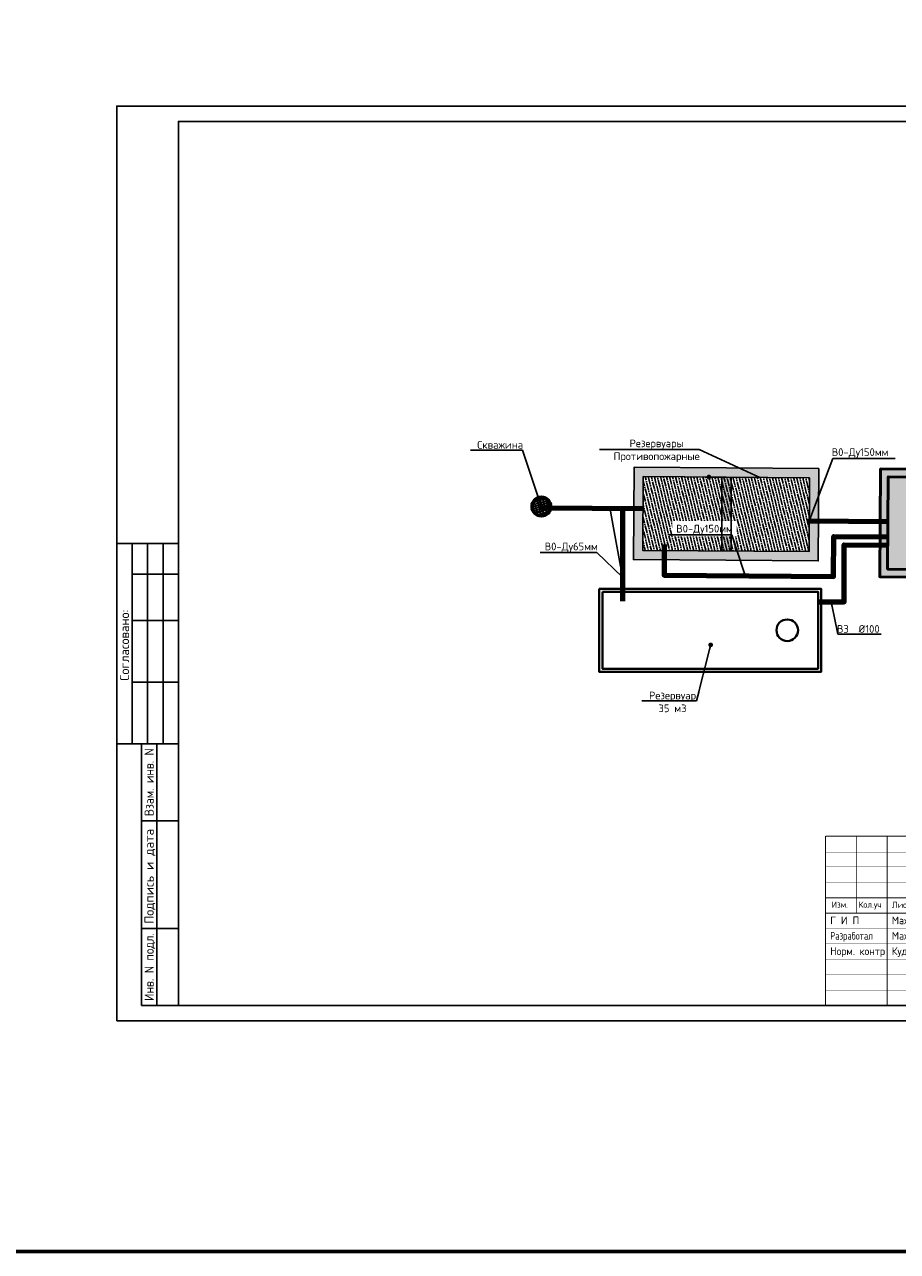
# Model space of a CAD drawing. Header units: millimetres. Extents: x -76021 to 1074922, y 19208 to 400534.
# Tile 100 of 109: x 788469 to 816798, y 19208 to 59041. Entities that reach past the tile are written whole.
import ezdxf
from ezdxf import colors
from ezdxf.entities.mleader import LeaderData, LeaderLine
from ezdxf.enums import TextEntityAlignment as Align
from ezdxf.math import Vec2, Vec3

# ---------------------------------------------------------------- set-up
doc = ezdxf.new("R2010")
doc.units = ezdxf.units.MM
doc.linetypes.add('ACAD_ISO03W100', pattern=[30, 12, -18])
doc.layers.get('Defpoints').update_dxf_attribs({"color": 4, "lineweight": 30})
doc.layers.add('В0', color=154, linetype='Общий водопровод', lineweight=50)
doc.layers.add('В3', color=5, linetype='производственный водопровод', lineweight=50)
doc.layers.add('Цоколь', color=7, linetype='Continuous')
doc.styles.add('GOST', font='isocpeur.ttf')
doc.styles.get("Standard").update_dxf_attribs({"font": 'arial.ttf'})
doc.linetypes.add('Общий водопровод', pattern='A,5,-0.5,["В0",Standard,S=0.7,R=0,X=0,Y=-0.35],-1.5', length=7)
doc.linetypes.add('производственный водопровод', pattern='A,5,-0.5,["В3",Standard,S=0.7,R=0,X=0,Y=-0.35],-2', length=7.5)

# ---------------------------------------------------------------- blocks, each defined once
blk = doc.blocks.new('A$C18630a96')
at = {"true_color": 0x616161}
h = blk.add_hatch(color=251, dxfattribs=at)
h.dxf.hatch_style = 1
h.paths.add_polyline_path([(-2413, 1705), (-351, 2934), (2413, -1705), (351, -2934)], flags=16)
h.paths.add_polyline_path([(-2824, 1810), (-247, 3345), (2824, -1810), (247, -3345)])
h = blk.add_hatch()
h.set_pattern_fill('ANSI36', color=4, scale=30)
h.set_pattern_definition([(45, (-1994671.12, 458052.27), (50.5139407, 185.2177825), [238.125, -47.625, 0, -47.625])])
h.paths.add_polyline_path([(-2413, 1705), (-351, 2934), (2413, -1705), (351, -2934)])
for points in [[(-2824, 1810), (-247, 3345), (2824, -1810), (247, -3345)], [(-2413, 1705), (-351, 2934), (2413, -1705), (351, -2934)]]:
    blk.add_lwpolyline(points, close=True)
blk = doc.blocks.new('A$C21a919d0')
h = blk.add_hatch()
h.set_pattern_fill('ANSI33', color=1, scale=50)
h.set_pattern_definition([(45, (-1779951.2, 462315.66), (-224.506403, 224.506403), []), (45, (-1779726.7, 462315.66), (-224.506403, 224.506403), [158.75, -79.375])])
edge = h.paths.add_edge_path()
edge.add_arc((0, 0), 1000, 0, 360)
at = {"lineweight": 60}
blk.add_circle((0, 0), 1000, dxfattribs=at)
blk = doc.blocks.new('Д-1')
at = {"lineweight": 30, "transparency": 33554687}
blk.add_lwpolyline([(0, 0), (-443, -820)], dxfattribs=at)
at = {"linetype": 'ACAD_ISO03W100', "ltscale": 3, "transparency": 33554687}
blk.add_arc((236, 217), 1240, 236.7811, 259.0382, dxfattribs=at)
at = {"layer": 'Defpoints', "transparency": 33554687}
blk.add_line((60, -500), (-60, -500), dxfattribs=at)
blk = doc.blocks.new('Насосная')
at = {"true_color": 0x105689}
h = blk.add_hatch(color=146, dxfattribs=at)
h.dxf.hatch_style = 1
h.paths.add_polyline_path([(640, 3250), (-250, 3250), (-250, -250), (3250, -250), (3250, 3250), (1640, 3250), (1640, 3000), (3000, 3000), (3000, 0), (0, 0), (0, 3000), (640, 3000)])
at = {"true_color": 0xffffff}
h = blk.add_hatch(color=7, dxfattribs=at)
h.dxf.hatch_style = 1
h.paths.add_polyline_path([(1409, 3250), (671, 3250, 0.025994), (640, 3125), (640, 3000), (1640, 3000), (1640, 3125)])
h.paths.add_polyline_path([(1640, 3250), (1409, 3250), (1640, 3125)], flags=17)
h.paths.add_polyline_path([(671, 3250), (640, 3250), (640, 3125, -0.025994)])
at = {"true_color": 0x991b1e}
h = blk.add_hatch(color=244, dxfattribs=at)
h.dxf.hatch_style = 1
h.paths.add_polyline_path([(3000, 3000), (0, 3000), (0, 0), (3000, 0)])
at = {"lineweight": 50, "ltscale": 10000}
for p, q in [((640, 3000), (640, 3250)), ((1640, 3000), (1640, 3250))]:
    blk.add_line(p, q, dxfattribs=at)
at = {"lineweight": 50, "ltscale": 250}
for points in [[(640, 3250), (-250, 3250), (-250, -250), (3250, -250), (3250, 3250), (1640, 3250)], [(640, 3000), (0, 3000), (0, 0), (3000, 0), (3000, 3000), (1640, 3000)]]:
    blk.add_lwpolyline(points, dxfattribs=at)
for points in [[(1640, 3250), (640, 3250), (640, 3000), (1640, 3000)], [(0, 3000), (3000, 3000), (3000, 0), (0, 0)]]:
    blk.add_lwpolyline(points, close=True)
at = {"rotation": 270}
blk.add_blockref('Д-1', (1640, 3125), dxfattribs=at)
blk = doc.blocks.new('_Dot')
at = {"color": 0, "linetype": 'ByBlock', "lineweight": -2}
blk.add_line((-0.5, 0), (-1, 0), dxfattribs=at)
at = {"color": 0, "linetype": 'ByBlock', "const_width": 0.5}
blk.add_lwpolyline([(-0.25, 0, 1), (0.25, 0, 1)], format="xyb", close=True, dxfattribs=at)
blk = doc.blocks.new('A$C77aec0c1')
at = {"color": 184, "lineweight": 30}
for points in [[(-78.4, 25.2), (-78.4, 19.8), (-80.1, 15.4), (-82.7, 15.2), (-85.9, 18.3), (-87.6, 24.6), (-87.6, 33.5), (-85.8, 41.5), (-83.2, 44.9), (-79.5, 45.3), (-74.8, 37.3), (-71.4, 24), (-70.3, 12.8), (-70.6, 1.9), (-72.5, -8.2), (-74.5, -11.9), (-76.7, -12.4), (-79.3, -9.8), (-81.1, -2.5), (-80.5, 2.8), (-78.6, 6.3), (-76.3, 8.1), (-74.2, 8.6)], [(-70.3, 8.8), (-64.2, 15.4), (-63.4, 26), (-64.7, 36.5), (-65.8, 41.1), (-66, 40.4), (-65.4, 38.6), (-63.9, 30.6), (-63.4, 26), (-62.4, 17.4), (-61.3, 7.7), (-60.5, -1.3), (-59.7, -9.1), (-59.2, -11.6), (-59.5, -10.3), (-59.8, -8.8), (-61, 4.4), (-61.6, 9.7), (-62.2, 15.2), (-62.4, 16.8), (-60.5, 15), (-58.2, 15.7), (-56.6, 21.2), (-56.7, 31.2), (-55.8, 37.1), (-53.2, 40), (-50, 39.7), (-45.9, 34.7), (-45.4, 29.7), (-46.3, 25.7), (-48.8, 25), (-50.3, 25.3)], [(-56.6, 20.3), (-55.7, 12.4), (-53.4, 2), (-50.9, -4.5), (-47.7, -7.4), (-43.4, -8.2), (-40.2, -6.5), (-38.7, -1.4), (-39.6, 2.9), (-41.5, 6), (-44.2, 7.7), (-47, 7.2), (-47.6, 5.7)], [(-30.4, 1), (-29.8, 17.4), (-28.4, 20.1), (-25.6, 19.9), (-20.5, 13.6), (-18.9, 4.6), (-17.5, -7.1), (-18.5, -11.1), (-21.9, -11.5), (-24, -7.9), (-23.3, -0.6), (-20.4, 7.3), (-17, 14), (-13.9, 18.7), (-9.6, 18.3), (-6.3, 10.9), (-5, -2.4), (-5, -8.8), (-9, -10.1), (-12.3, -6.5), (-11.2, 0.2), (-8.3, 6.3), (-6.9, 12.8), (-4.7, 17.9), (-0.2, 20.5), (4.2, 17.9), (6, 9.7), (7.1, 1), (7.6, -6.8), (4.7, -8.8), (0.1, -8.1), (-0.1, -1.4), (3.2, 6.9), (7.8, 15.8), (10.6, 19.9), (16, 19.6), (19.3, 13.2), (20.4, 0.9), (19.5, -6.1), (16.8, -9.2), (13.6, -8.5), (11.7, -1), (15.1, 6.9), (19.9, 14.2), (24.4, 19.9), (31, 21.1), (35, 14.6), (36.2, 0.9), (34.1, -5.6), (29.3, -6.4), (26.9, -3.5), (30.5, 6.3), (35.4, 12.4), (39.7, 19.3), (40.4, 25.2), (40.7, 24.3), (43.9, -4.9), (43.8, -3.9), (42.9, 9.7), (43.1, 12.5), (45.5, 16.5), (50.4, 21.1), (52.2, 22.2), (51.2, 21.8)], [(-10.4, 26.1), (-11.3, 30.7), (-5.9, 37.4), (1.2, 43.5), (6.2, 44.3), (10.3, 42.2), (12.4, 38), (15, 34.5), (18.4, 33), (24.9, 33.5), (29.4, 34.6), (33.6, 34.4), (35.1, 34)], [(42.9, 10.8), (45.1, 7.7), (48.3, 5.7), (51.7, 3.7), (54.9, -0.4), (57.8, -5.8), (58.9, -10.7), (58.5, -15.5), (56.8, -17.9), (52, -18.5), (48.4, -18.1), (46.1, -15.6), (45.8, -12.6), (48.1, -9.4), (51.1, -6.3), (54.5, -2.6), (57.9, 1), (62.2, 6.3), (66.5, 12.8), (69.8, 17.8)], [(-11.8, -17.3), (-2.7, -17.5), (7.9, -15.9), (17.6, -14.8), (25.1, -13.1), (30.9, -13.1)]]:
    blk.add_spline(points, degree=3, dxfattribs=at)
blk = doc.blocks.new('A$C919267a4')
at = {"color": 184, "lineweight": 30}
for points in [[(-21.3, -6.1), (-26.6, -9.2), (-30, -12.6), (-31.7, -15.6), (-31.7, -17.4), (-30.8, -19.7), (-28.5, -22.1), (-26.4, -22.8), (-24.1, -22.1), (-22.8, -19.9), (-19.7, -13.8), (-13.8, 4.3), (-12.2, 9.7), (-8.9, 21.2), (-7.7, 23.3), (-6.4, 23.3), (-5.9, 20.4), (-14, 7.1), (-17.1, 3.7), (-18.8, 2.2), (-19.6, 2.2), (-19.6, 3.6), (-18.9, 3.6)], [(-14.8, -1.9), (-15, -1.4), (-15.4, -1.7), (-17.2, -7.9), (-16.8, -9.1), (-16.1, -9.5), (-13.5, -8.6), (-8.6, -0.6), (-8.6, 0.1), (-9.3, 0.3), (-9.8, -0.4), (-11.7, -5), (-11.7, -6.7), (-10, -8.1), (-5.8, -5), (-3.6, -1.3), (-3.6, 0), (-4, 0.5), (-4.7, -0.3), (-6.8, -4.2), (-6.8, -5.9), (-5.1, -5.9), (-2, -4.1), (0.1, -0.2), (0.1, 0), (-0.4, -1), (-1.5, -4.2), (2.8, -1.7), (3.5, 0), (3.4, 0), (3, -1.5), (3, -3.7), (11.1, 1.3), (13.9, 4.6), (16.5, 11), (17.2, 13.2), (16.1, 13.9), (14.7, 12.8), (12.1, 5.4), (8.5, -4.7), (4.2, -16.8), (1.8, -21), (-1.5, -22.6), (-6.9, -17.1), (-5.8, -13.2), (5.3, -6.4)], [(0.5, 7.1), (-0.3, 5.9), (0, 4.7), (2.3, 7.9), (-0.4, 13.3), (-10.2, 8.1), (-13.5, -1.1), (-14, -3.1), (-9.4, -6.1), (-3, -4.9), (17.5, 3.9), (36.4, 10.4), (43.8, 11.6), (45.2, 11.6), (41, 4.4), (39.6, 1.8), (39.6, -0.3)], [(17.9, 0.1), (19.5, 1.2), (19.5, -2.1), (22.2, -2.8), (26.1, 1), (28.7, 4.6), (25.6, 22), (16.9, 24), (8.4, 22.4), (-1.3, 15.8), (-3.7, 9.3), (-2.3, 4.9)], [(21.3, 8.5), (16.2, -4.1)]]:
    blk.add_spline(points, degree=3, dxfattribs=at)
blk = doc.blocks.new('A$Cd6f3408b')
at = {"color": 184, "lineweight": 40}
blk.add_spline([(616, 1465), (-947, -417), (-1252, -652), (-1377, -542), (-1370, -167), (-1260, 887), (-1268, 1192), (-1502, 1340), (-2010, 1192), (-2432, 864), (-2581, 457), (-2487, -160), (-2081, -581), (-1401, -855), (-979, -910), (-832, -860), (-636, -625), (-174, 654), (-43, 953), (324, 1461), (624, 1721), (355, 828), (-49, -105), (-207, -514), (-231, -808), (185, -251), (607, 468), (822, 863), (987, 1193), (892, 951), (736, 416), (641, 15), (607, -367), (663, -542), (819, -380), (1064, -55), (1091, 186), (911, 407), (586, 553), (127, 566), (-409, 538), (-1030, 443), (-1618, 290), (-1743, 217), (-1505, 24), (-1171, -9), (1352, 162), (2050, 232), (3192, 214), (4089, 40)], degree=3, dxfattribs=at)
blk = doc.blocks.new('Штамп ВК')
at = {"ltscale": 10}
for points, const_width in [([(0, 5500), (-18500, 5500)], 30), ([(-17500, 3000), (-17500, 5500)], 30), ([(-16500, 5500), (-16500, 0)], 30), ([(-18500, 4957), (-12000, 4957)], 10), ([(-12000, 4500), (-18500, 4500)], 10), ([(0, 4500), (-12000, 4500)], 30), ([(-18500, 4000), (-12000, 4000)], 10), ([(-18500, 3500), (-12000, 3500)], 30), ([(0, 3000), (-18500, 3000)], 30), ([(-18500, 2500), (-12000, 2500)], 10), ([(-18500, 2000), (-12000, 2000)], 10), ([(-12000, 1500), (-18500, 1500)], 10), ([(0, 1500), (-12000, 1500)], 30), ([(-18500, 1000), (-12000, 1000)], 10), ([(-18500, 500), (-12000, 500)], 10)]:
    blk.add_lwpolyline(points, dxfattribs=dict(at, const_width=const_width))
at = {"ltscale": 2, "const_width": 30}
for points in [[(-18500, 0), (-18500, 5500)], [(-15500, 3000), (-15500, 5500)], [(-14500, 5500), (-14500, 0)], [(-13000, 5500), (-13000, 0)], [(-12000, 5500), (-12000, 0)], [(0, 5500), (0, 0)], [(-5000, 3000), (-5000, 0)], [(-3500, 1500), (-3500, 3000)], [(-2000, 1500), (-2000, 3000)], [(0, 2500), (-5000, 2500)], [(0, 0), (-18500, 0)]]:
    blk.add_lwpolyline(points, dxfattribs=at)
at = {"const_width": 30}
blk.add_lwpolyline([(-5000, 1500), (0, 1500), (0, 0), (-5000, 0)], close=True, dxfattribs=at)
blk.add_lwpolyline([(-5000, 1500), (0, 1500), (0, 0), (-5000, 0)], close=True, dxfattribs=at)
at = {"color": 0, "linetype": 'ByBlock', "lineweight": 25, "const_width": 30}
blk.add_lwpolyline([(-5000, 1500), (0, 1500), (0, 0), (-5000, 0)], close=True, dxfattribs=at)
blk.add_lwpolyline([(-5000, 1500), (0, 1500), (0, 0), (-5000, 0)], close=True, dxfattribs=at)
blk.add_lwpolyline([(-5000, 1500), (0, 1500), (0, 0), (-5000, 0)], close=True, dxfattribs=at)
blk.add_lwpolyline([(-5000, 1500), (0, 1500), (0, 0), (-5000, 0)], close=True, dxfattribs=at)
at = {"lineweight": 30, "xscale": 0.199999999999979, "yscale": 0.199999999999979, "zscale": 0.199999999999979}
blk.add_blockref('A$Cd6f3408b', (-13801, 2672), dxfattribs=at)
for name, p, xscale, yscale, zscale in [('A$C919267a4', (-13952, 2239), 11.2400638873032, 11.2400638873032, 11.2400638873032), ('A$C77aec0c1', (-13695, 1640), 8.492898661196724, 8.492898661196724, 8.492898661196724)]:
    blk.add_blockref(name, p, dxfattribs=dict(xscale=xscale, yscale=yscale, zscale=zscale))
at = {"style": 'GOST'}
for s, height, p in [('2026г.', 250, (-11774, 4890)), ('ПВ', 250, (-1408, 4890)), ('Изм.', 200, (-18301, 3175)), ('Кол.уч', 200, (-17423, 3175)), ('Лист', 200, (-16343, 3167)), ('Г И П', 250, (-18347, 2639))]:
    blk.add_text(s, height=height, dxfattribs=at).set_placement(p)
for s, p in [('Nдок.', (-15000, 3250)), ('Подпись', (-13750, 3250)), ('Дата', (-12494, 3250))]:
    blk.add_text(s, height=200, rotation=360, dxfattribs=at).set_placement(p, align=Align.MIDDLE_CENTER)
for s, width, p in [('Махмудов А.', 0.944324, (-16347, 2639)), ('Разработал', 0.743158, (-18347, 2139)), ('Махмудов Д.', 0.944324, (-16347, 2139)), ('Норм. контр', 0.944324, (-18347, 1639)), ('Кудратов Ж', 0.944324, (-16347, 1639))]:
    blk.add_text(s, height=250, dxfattribs=dict(at, width=width)).set_placement(p)
at = {"ltscale": 100, "transparency": 33554687, "insert": (-6000, 3750), "char_height": 250, "width": 10801.02, "attachment_point": 5, "style": 'GOST'}
blk.add_mtext('\\pt2727.25;{\\fTimes New Roman|b0|i0|c204|p18;\\H0.91667x;Тошкент вилояти\\fTimes New Roman|b0|i0|c0|p18;, \\fTimes New Roman|b0|i0|c204|p18;Қибрай тумани\\fTimes New Roman|b0|i0|c0|p18;, \\fTimes New Roman|b0|i0|c204|p18;Маърифат МФЙ\\fTimes New Roman|b0|i0|c0|p18;, \\fTimes New Roman|b0|i0|c204|p18;Қорамурт кўчасида \\fTimes New Roman|b0|i0|c0|p18;50 \\fTimes New Roman|b0|i0|c204|p18;ўринли Хоспис биносини қуриш}', dxfattribs=at)
at = {"char_height": 250, "attachment_point": 5, "style": 'GOST'}
for s, insert, width in [('Стадия', (-4250, 2750), 1500), ('Лист', (-2750, 2750), 1500), ('Листов', (-1000, 2750), 2000), ('РП', (-4250, 2000), 1500), ('OOO MAX ACTIVE', (-2593, 828), 3902.82)]:
    blk.add_mtext(s, dxfattribs=dict(at, insert=insert, width=width))

msp = doc.modelspace()

# ---------------------------------------------------------------- hatches: boundary and pattern name
at = {"layer": 'Цоколь', "ltscale": 5}
h = msp.add_hatch(color=251, dxfattribs=at)
h.dxf.hatch_style = 1
h.paths.add_polyline_path([(811397.654, 44345.993), (811097.654, 44348.142), (811097.654, 41948.08), (811397.654, 41945.931)])

# ---------------------------------------------------------------- linework, layer by layer
at = {"ltscale": 5}
for p, q in [((793462.69, 42193.166), (791462.69, 42193.166)), ((791962.69, 35693.166), (791962.69, 42193.166)), ((792462.69, 35693.166), (792462.69, 42193.166)), ((792962.69, 35693.166), (792962.69, 42193.166)), ((793462.69, 41193.166), (791962.69, 41193.166)), ((793462.69, 39693.166), (791962.69, 39693.166)), ((793462.69, 37693.166), (791962.69, 37693.166)), ((793462.69, 35693.166), (791462.69, 35693.166)), ((793462.69, 35693.166), (792262.69, 35693.166)), ((792262.69, 27193.166), (792262.69, 35693.166)), ((792762.69, 27193.166), (792762.69, 35693.166)), ((793462.69, 33193.166), (792262.69, 33193.166)), ((793462.69, 29693.166), (792262.69, 29693.166)), ((793462.69, 27193.166), (792262.69, 27193.166))]:
    msp.add_line(p, q, dxfattribs=at)
at = {"color": 3, "lineweight": 60, "ltscale": 1250}
msp.add_lwpolyline([(-76021.28, 19208.49), (1074921.53, 19208.49), (1074921.53, 337864.85), (-76021.28, 337864.85)], close=True, dxfattribs=at)
at = {"lineweight": 40, "ltscale": 5}
for points in [[(807121.077, 40725.676), (807121.077, 38025.676), (814321.077, 38025.676), (814321.077, 40725.676)], [(807221.077, 40625.676), (807221.077, 38125.676), (814221.077, 38125.676), (814221.077, 40625.676)]]:
    msp.add_lwpolyline(points, close=True, dxfattribs=at)
msp.add_circle((813221.077, 39375.676), 350, dxfattribs=at)
at = {"layer": 'В0', "lineweight": 106, "ltscale": 300}
for points in [[(808540.196, 43315.396), (805240.332, 43339.031)], [(813937.558, 42927.765), (816487.492, 42909.502)], [(809231.949, 42161.448), (809224.786, 41161.474), (814724.645, 41122.082), (814733.956, 42422.048), (816483.911, 42409.515)]]:
    msp.add_lwpolyline(points, dxfattribs=at)
at = {"layer": 'В3', "color": 1, "lineweight": 90, "ltscale": 200}
msp.add_lwpolyline([(814221.077, 40298.53), (815071.077, 40298.53), (815071.077, 42148.53), (816481.97, 42138.425)], dxfattribs=at)

# ---------------------------------------------------------------- block references
for name, p, rotation in [('A$C18630a96', (811239.059, 43147.098), 238.8061553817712), ('Насосная', (819497.8, 44337.978), 179.5896344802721)]:
    msp.add_blockref(name, p, dxfattribs=dict(rotation=rotation))
at = {"xscale": 0.3, "yscale": 0.3, "zscale": 0.3, "rotation": 58.99999999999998}
msp.add_blockref('A$C21a919d0', (805240.678, 43393.603), dxfattribs=at)
msp.add_blockref('Штамп ВК', (832962.69, 27193.166))

# ---------------------------------------------------------------- texts
at = {"ltscale": 5, "style": 'GOST'}
msp.add_text('Согласовано:', height=300, rotation=90, dxfattribs=at).set_placement((791862.69, 38893.166), align=Align.CENTER)
for s, width, p, p2 in [('Взам. инв. N', 0.946237, (792662.69, 33343.166), (792662.69, 35543.166)), ('Инв. N подл.', 0.964912, (792662.69, 27343.166), (792662.69, 29543.166))]:
    msp.add_text(s, height=300, rotation=90, dxfattribs=dict(at, width=width)).set_placement(p, p2, align=Align.FIT)
msp.add_text('Подпись и дата', height=300, rotation=90, dxfattribs=at).set_placement((792662.69, 29843.166))

# ---------------------------------------------------------------- next in the draw order: leaders
at = {"ltscale": 250}
ml = msp.add_multileader_mtext('Standard', dxfattribs=at)
ml.set_content('Скважина', color=256, style='GOST')
ml.set_leader_properties()
ml.set_arrow_properties(name='DOT')
ml.build(insert=Vec2(0, 0))
ml.multileader.update_dxf_attribs({"text_left_attachment_type": 6, "text_right_attachment_type": 6, "dogleg_length": 0.001, "arrow_head_size": 150, "scale": 100})
ctx = ml.context
ctx.base_point, ctx.scale, ctx.char_height, ctx.arrow_head_size, ctx.landing_gap_size, ctx.plane_origin = Vec3(803180.64, 45220.165), 100, 250, 150, 0, Vec3(801214.881, 37028.683)
ctx.left_attachment, ctx.right_attachment, ctx.text_align_type = 6, 6, 1
notes = []
notes.append((ctx, [(1, (1, 1, 0), (804630.74, 45220.165), (-1, 0), 0.1, [(0, [(805240.678, 43393.603)], 0, [])])]))
ctx.mtext.insert, ctx.mtext.alignment, ctx.mtext.flow_direction = Vec3(803905.64, 45520.165), 2, 5
ctx.mtext.has_bg_fill, ctx.mtext.bg_color, ctx.mtext.bg_scale_factor, ctx.mtext.bg_transparency, ctx.mtext.use_window_bg_color = 1, -1027028792, 1.5, 0, 1
ml = msp.add_multileader_mtext('Standard', dxfattribs=at)
ml.set_content('Резервуары\\PПротивопожарные', color=256, style='GOST')
ml.set_leader_properties()
ml.set_arrow_properties(name='DOT')
ml.build(insert=Vec2(0, 0))
ml.multileader.update_dxf_attribs({"text_left_attachment_type": 6, "text_right_attachment_type": 6, "dogleg_length": 0.001, "arrow_head_size": 150, "scale": 100})
ctx = ml.context
ctx.base_point, ctx.scale, ctx.char_height, ctx.arrow_head_size, ctx.landing_gap_size, ctx.plane_origin = Vec3(807608.39, 45243.066), 100, 250, 150, 0, Vec3(806652.711, 37986.224)
ctx.left_attachment, ctx.right_attachment, ctx.text_align_type = 6, 6, 1
notes.append((ctx, [(1, (1, 1, 0), (810358.49, 45243.066), (-1, 0), 0.1, [(1, [(810678.508, 44351.144), (812332.689, 44339.296)], 0, [])])]))
ctx.mtext.insert, ctx.mtext.alignment, ctx.mtext.flow_direction = Vec3(808983.39, 45568.066), 2, 5
ctx.mtext.has_bg_fill, ctx.mtext.bg_color, ctx.mtext.bg_scale_factor, ctx.mtext.bg_transparency, ctx.mtext.use_window_bg_color = 1, -1027028792, 1.5, 0, 1
ml = msp.add_multileader_mtext('Standard', dxfattribs=at)
ml.set_content('В0-Ду150мм', color=256, style='GOST')
ml.set_leader_properties()
ml.set_arrow_properties(name='DOT')
ml.build(insert=Vec2(0, 0))
ml.multileader.update_dxf_attribs({"text_left_attachment_type": 6, "text_right_attachment_type": 6, "dogleg_length": 0.001, "arrow_head_size": 150, "scale": 100})
ctx = ml.context
ctx.base_point, ctx.scale, ctx.char_height, ctx.arrow_head_size, ctx.landing_gap_size, ctx.plane_origin = Vec3(814696.75, 44957.186), 100, 250, 150, 0, Vec3(809724.171, 36818.536)
ctx.left_attachment, ctx.right_attachment, ctx.text_align_type = 6, 6, 1
notes.append((ctx, [(0, (1, 1, 0), (814696.65, 44957.186), (1, 0), 0.1, [(0, [(813937.558, 42927.765)], 0, [])])]))
ctx.mtext.insert, ctx.mtext.alignment, ctx.mtext.flow_direction = Vec3(815584.25, 45282.186), 2, 5
ctx.mtext.has_bg_fill, ctx.mtext.bg_color, ctx.mtext.bg_scale_factor, ctx.mtext.bg_transparency, ctx.mtext.use_window_bg_color = 1, -1027028792, 1.5, 0, 1
ml = msp.add_multileader_mtext('Standard', dxfattribs=at)
ml.set_content('В0-Ду150мм', color=256, style='GOST')
ml.set_leader_properties()
ml.set_arrow_properties(name='DOT')
ml.build(insert=Vec2(0, 0))
ml.multileader.update_dxf_attribs({"text_left_attachment_type": 6, "text_right_attachment_type": 6, "dogleg_length": 0.001, "arrow_head_size": 150, "scale": 100})
ctx = ml.context
ctx.base_point, ctx.scale, ctx.char_height, ctx.arrow_head_size, ctx.landing_gap_size, ctx.plane_origin = Vec3(809649.713, 42474.12), 100, 250, 150, 0, Vec3(807648.446, 35033.357)
ctx.left_attachment, ctx.right_attachment, ctx.text_align_type = 6, 6, 1
notes.append((ctx, [(1, (1, 1, 0), (811424.813, 42474.12), (-1, 0), 0.1, [(0, [(811861.833, 41142.586)], 0, [])])]))
ctx.mtext.insert, ctx.mtext.alignment, ctx.mtext.flow_direction = Vec3(810537.213, 42799.12), 2, 5
ctx.mtext.has_bg_fill, ctx.mtext.bg_color, ctx.mtext.bg_scale_factor, ctx.mtext.bg_transparency, ctx.mtext.use_window_bg_color = 1, -1027028792, 1.5, 0, 1
for ctx, leaders in notes:
    for number, flags, end, landing, length, lines in leaders:
        leader = LeaderData()
        leader.index, (leader.has_last_leader_line, leader.has_dogleg_vector, leader.attachment_direction) = number, flags
        leader.last_leader_point, leader.dogleg_vector, leader.dogleg_length = Vec3(end), Vec3(landing), length
        for number, points, colour, breaks in lines:
            line = LeaderLine()
            line.index, line.vertices, line.color, line.breaks = number, Vec3.list(points), colors.encode_raw_color(colour), breaks
            leader.lines.append(line)
        ctx.leaders.append(leader)

# ---------------------------------------------------------------- next in the draw order: linework, layer by layer
at = {"ltscale": 5}
for p, q in [((811097.654, 44347.067), (811097.654, 41947.006)), ((811397.654, 44347.067), (811397.654, 41947.006))]:
    msp.add_line(p, q, dxfattribs=at)

# ---------------------------------------------------------------- next in the draw order: leaders
at = {"ltscale": 250}
ml = msp.add_multileader_mtext('Standard', dxfattribs=at)
ml.set_content('В0-Ду65мм', color=256, style='GOST')
ml.set_leader_properties()
ml.set_arrow_properties(name='DOT')
ml.build(insert=Vec2(0, 0))
ml.multileader.update_dxf_attribs({"text_left_attachment_type": 6, "text_right_attachment_type": 6, "dogleg_length": 0.001, "arrow_head_size": 150, "scale": 100})
ctx = ml.context
ctx.base_point, ctx.scale, ctx.char_height, ctx.arrow_head_size, ctx.landing_gap_size, ctx.plane_origin = Vec3(805386.24, 41895.556), 100, 250, 150, 0, Vec3(803259.973, 37213.808)
ctx.left_attachment, ctx.right_attachment, ctx.text_align_type = 6, 6, 1
notes = []
notes.append((ctx, [(1, (1, 1, 0), (807036.34, 41895.556), (-1, 0), 0.1, [(1, [(807473.36, 43323.037), (807871.391, 41103.07)], 0, [])])]))
ctx.mtext.insert, ctx.mtext.alignment, ctx.mtext.flow_direction = Vec3(806211.24, 42220.556), 2, 5
ctx.mtext.has_bg_fill, ctx.mtext.bg_color, ctx.mtext.bg_scale_factor, ctx.mtext.bg_transparency, ctx.mtext.use_window_bg_color = 1, -1027028792, 1.5, 0, 1
for ctx, leaders in notes:
    for number, flags, end, landing, length, lines in leaders:
        leader = LeaderData()
        leader.index, (leader.has_last_leader_line, leader.has_dogleg_vector, leader.attachment_direction) = number, flags
        leader.last_leader_point, leader.dogleg_vector, leader.dogleg_length = Vec3(end), Vec3(landing), length
        for number, points, colour, breaks in lines:
            line = LeaderLine()
            line.index, line.vertices, line.color, line.breaks = number, Vec3.list(points), colors.encode_raw_color(colour), breaks
            leader.lines.append(line)
        ctx.leaders.append(leader)

# ---------------------------------------------------------------- next in the draw order: linework, layer by layer
at = {"ltscale": 5}
for points in [[(791462.69, 26693.166), (833462.69, 26693.166), (833462.69, 56393.166), (791462.69, 56393.166)], [(793462.69, 27193.166), (832962.69, 27193.166), (832962.69, 55893.166), (793462.69, 55893.166)]]:
    msp.add_lwpolyline(points, close=True, dxfattribs=at)
at = {"layer": 'В0', "lineweight": 106, "ltscale": 300}
msp.add_lwpolyline([(807871.391, 43320.186), (807871.391, 40320.186)], dxfattribs=at)

# ---------------------------------------------------------------- next in the draw order: leaders
at = {"ltscale": 250}
ml = msp.add_multileader_mtext('Standard', dxfattribs=at)
ml.set_content('В3  %%C100', color=256, style='GOST')
ml.set_leader_properties()
ml.set_arrow_properties(name='DOT')
ml.build(insert=Vec2(0, 0))
ml.multileader.update_dxf_attribs({"text_left_attachment_type": 6, "text_right_attachment_type": 6, "dogleg_length": 0.001, "arrow_head_size": 150, "scale": 100})
ctx = ml.context
ctx.base_point, ctx.scale, ctx.char_height, ctx.arrow_head_size, ctx.landing_gap_size, ctx.plane_origin = Vec3(814864.14, 39243.698), 100, 250, 150, 0, Vec3(810620.28, 33933.61)
ctx.left_attachment, ctx.right_attachment, ctx.text_align_type = 6, 6, 1
notes = []
notes.append((ctx, [(0, (1, 1, 0), (814864.04, 39243.698), (1, 0), 0.1, [(0, [(814646.077, 40298.53)], 0, [])])]))
ctx.mtext.insert, ctx.mtext.alignment, ctx.mtext.flow_direction = Vec3(815526.64, 39543.698), 2, 5
ctx.mtext.has_bg_fill, ctx.mtext.bg_color, ctx.mtext.bg_scale_factor, ctx.mtext.bg_transparency, ctx.mtext.use_window_bg_color = 1, -1027028792, 1.5, 0, 1
ml = msp.add_multileader_mtext('Standard', dxfattribs=at)
ml.set_content('Резервуар\\P35 м3', color=256, style='GOST')
ml.set_leader_properties()
ml.set_arrow_properties(name='DOT')
ml.build(insert=Vec2(0, 0))
ml.multileader.update_dxf_attribs({"text_left_attachment_type": 6, "text_right_attachment_type": 6, "dogleg_length": 0.001, "arrow_head_size": 150, "scale": 100})
ctx = ml.context
ctx.base_point, ctx.scale, ctx.char_height, ctx.arrow_head_size, ctx.landing_gap_size, ctx.plane_origin = Vec3(808715.4, 37082.97), 100, 250, 150, 0, Vec3(807326.113, 31987.757)
ctx.left_attachment, ctx.right_attachment, ctx.text_align_type = 6, 6, 1
notes.append((ctx, [(1, (1, 1, 0), (810278, 37082.97), (-1, 0), 0.1, [(0, [(810735.843, 38900.643)], 0, [])])]))
ctx.mtext.insert, ctx.mtext.alignment, ctx.mtext.flow_direction = Vec3(809496.65, 37382.97), 2, 5
ctx.mtext.has_bg_fill, ctx.mtext.bg_color, ctx.mtext.bg_scale_factor, ctx.mtext.bg_transparency, ctx.mtext.use_window_bg_color = 1, -1027028792, 1.5, 0, 1
for ctx, leaders in notes:
    for number, flags, end, landing, length, lines in leaders:
        leader = LeaderData()
        leader.index, (leader.has_last_leader_line, leader.has_dogleg_vector, leader.attachment_direction) = number, flags
        leader.last_leader_point, leader.dogleg_vector, leader.dogleg_length = Vec3(end), Vec3(landing), length
        for number, points, colour, breaks in lines:
            line = LeaderLine()
            line.index, line.vertices, line.color, line.breaks = number, Vec3.list(points), colors.encode_raw_color(colour), breaks
            leader.lines.append(line)
        ctx.leaders.append(leader)

doc.saveas('drawing.dxf')
